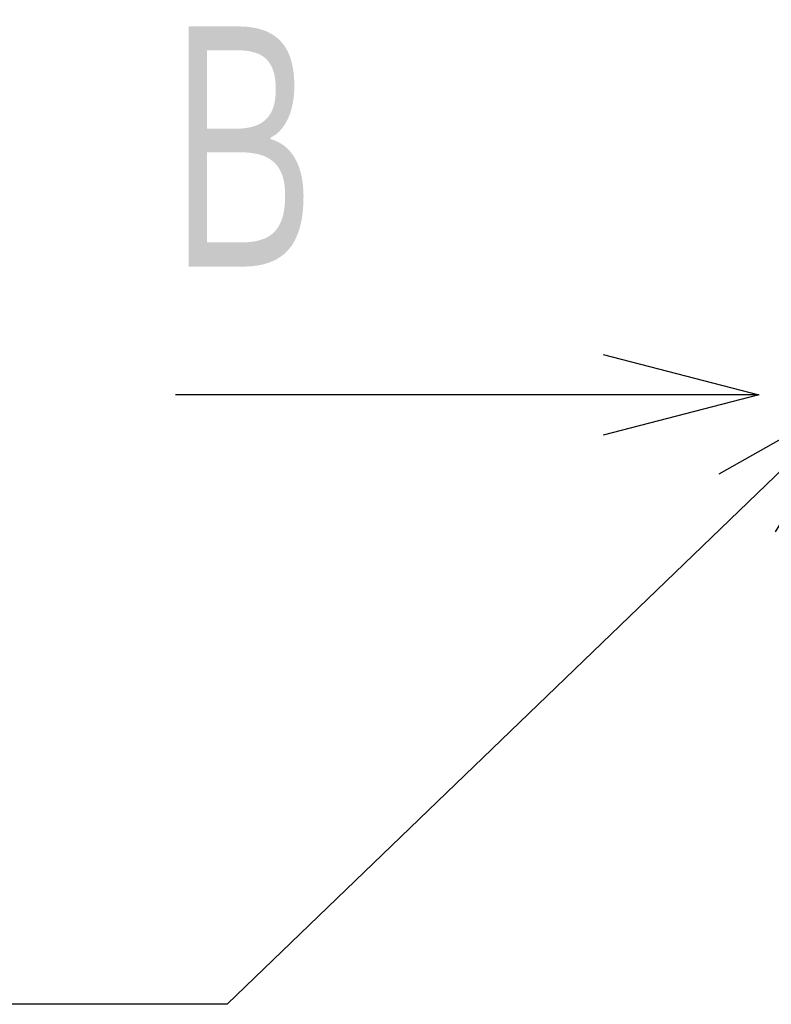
# Model space of a CAD drawing. Header units: millimetres. Extents: x 0 to 1300, y 0 to 891.
# Tile 76 of 127: x 306 to 335, y 420 to 458. Entities that reach past the tile are written whole.
import ezdxf

# ---------------------------------------------------------------- set-up
doc = ezdxf.new("R2010")
doc.units = ezdxf.units.MM
doc.header["$LTSCALE"] = 0.545669
doc.layers.add('NoLayerName_001', color=7, linetype='Continuous')
doc.styles.get("Standard").update_dxf_attribs({"font": 'txt', "bigfont": 'extfont2'})
doc.dimstyles.get("Standard").update_dxf_attribs({"dimtxt": 2.5, "dimasz": 2.5, "dimexe": 1, "dimexo": 1, "dimtad": 1, "dimdec": 3, "dimzin": 0, "dimdsep": 46, "dimtxsty": 'Standard', "dimcen": 2.5, "dimadec": 3, "dimazin": 0, "dimtfac": 0.75, "dimtdec": 3, "dimtmove": 0, "dimatfit": 3, "dimfxl": 1, "dimarcsym": 0})

msp = doc.modelspace()

# ---------------------------------------------------------------- texts
at = {"layer": 'NoLayerName_001', "color": 3, "lineweight": 13, "insert": (318.0471, 447.0347), "char_height": 10.5, "attachment_point": 9}
msp.add_mtext('\\A1;\\W0.6667;Ｂ', dxfattribs=at)

# ---------------------------------------------------------------- leaders
at = {"layer": 'NoLayerName_001', "color": 3, "linetype": 'Continuous', "lineweight": 13}
msp.add_leader([(334.1805, 443.1), (311.6805, 443.1)], dimstyle='Standard', override={"dimasz": 6, "dimldrblk": 'OPEN30'}, dxfattribs=at)
at = {"layer": 'NoLayerName_001', "color": 3, "linetype": 'Continuous', "lineweight": 13, "annotation_type": 0, "has_hookline": 1, "hookline_direction": 1, "text_width": 80.105}
msp.add_leader([(338.0505, 443.1), (313.6726, 419.6018), (307.6726, 419.6018)], dimstyle='Standard', override={"dimtxt": 10.5, "dimasz": 6, "dimldrblk": 'OPEN30'}, dxfattribs=at)

doc.saveas('drawing.dxf')
